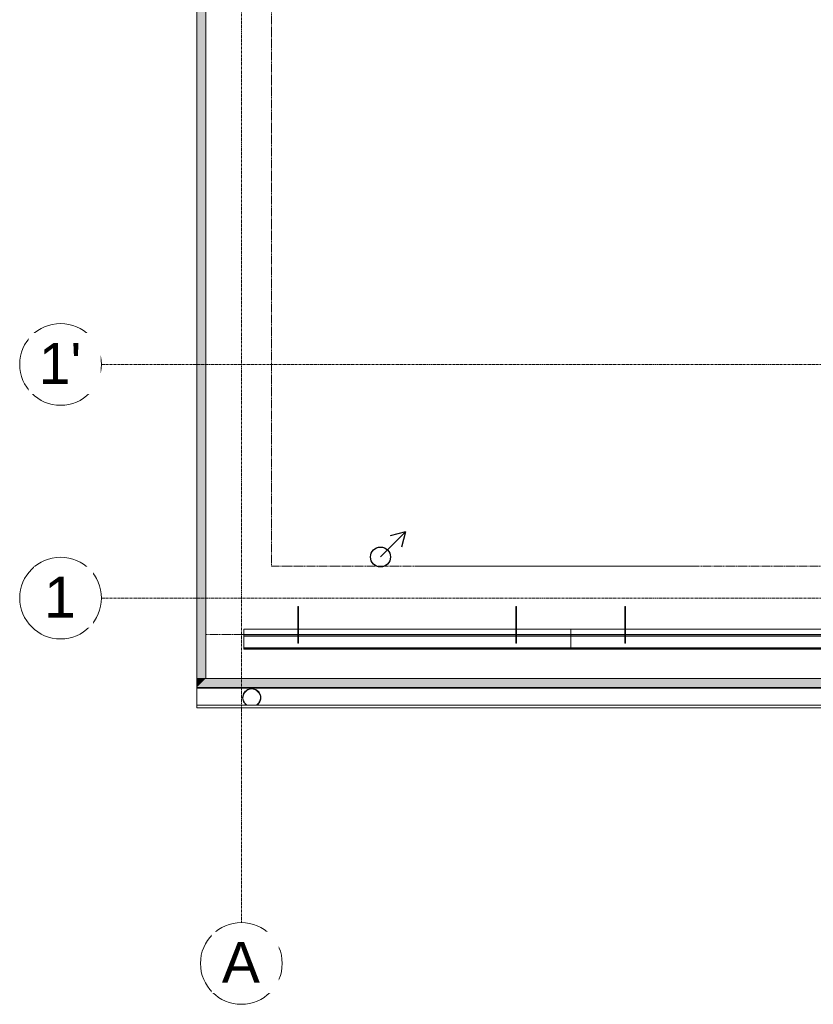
# Model space of a CAD drawing. Header units: millimetres. Extents: x -37728 to 44100, y 631619 to 691915.
# Tile 159 of 256: x -36213 to -31843, y 668037 to 673459. Entities that reach past the tile are written whole.
import ezdxf

# ---------------------------------------------------------------- set-up
doc = ezdxf.new("R2010")
doc.units = ezdxf.units.MM
doc.linetypes.add('Linia siatki', pattern=[2.2225, 1.27, -0.3175, 0.3175, -0.3175])
doc.linetypes.add('Ukryty', pattern=[0.714375, 0.47625, -0.238125])
doc.layers.add('_XREF', color=7, linetype='Continuous')
for name, color, linetype, lineweight in [('A-DETL-HDLN', 252, 'Ukryty', 5), ('A-DETL-MBND', 252, 'Continuous', 5), ('A-DETL-THIN', 252, 'Continuous', 5), ('A-ROOF', 252, 'Continuous', 5), ('A-ROOF-OTLN', 252, 'Continuous', 5), ('A-ROOF-PATT', 252, 'Continuous', 5), ('ins-kanaliza wentylacja', 2, 'Continuous', 30), ('S-GRID', 252, 'Continuous', 5), ('S-GRID-IDEN', 252, 'Continuous', 5)]:
    doc.layers.add(name, color=color, linetype=linetype, lineweight=lineweight)
doc.styles.add('Arial_2', font='arial.ttf', dxfattribs={"height": 22.5})

# ---------------------------------------------------------------- blocks, each defined once
blk = doc.blocks.new('Construction_Roof-Accessories_Lindab_KOTEGL - Construction_Roof-Accessories_Lindab_KOTEGL-9237833-Dach PB')
at = {"layer": 'A-DETL-MBND', "color": 252}
for p, q in [((63431.56, 65508.46), (63431.56, 65523.02)), ((63431.56, 65523.02), (63431.56, 65514.05)), ((63431.86, 65523.02), (63431.56, 65523.02)), ((63431.86, 65514.05), (63431.86, 65523.02)), ((63431.86, 65523.02), (63431.86, 65508.46)), ((63431.56, 65512.6), (63431.56, 65514.05)), ((63431.56, 65514.05), (63431.56, 65512)), ((63431.56, 65511.54), (63431.56, 65513.26)), ((63431.56, 65512.21), (63431.56, 65512.6)), ((63431.56, 65511.84), (63431.56, 65512.21)), ((63431.56, 65512), (63431.56, 65511.55)), ((63431.56, 65512), (63431.86, 65512)), ((63431.56, 65511.55), (63431.56, 65511.84)), ((63431.56, 65509.35), (63431.56, 65511.55)), ((63431.56, 65511.55), (63431.56, 65511.49)), ((63431.56, 65511.48), (63431.56, 65511.54)), ((63431.56, 65511.32), (63431.56, 65511.48)), ((63431.56, 65511.05), (63431.56, 65511.45)), ((63431.56, 65511.45), (63431.56, 65511.09)), ((63431.56, 65511.12), (63431.56, 65511.28)), ((63431.56, 65511.07), (63431.56, 65510.44)), ((63431.56, 65509.04), (63431.56, 65510.76)), ((63431.56, 65510.38), (63431.56, 65509.05)), ((63431.56, 65509.05), (63431.56, 65509.35)), ((63431.86, 65514.05), (63431.86, 65513.34)), ((63431.86, 65512), (63431.86, 65514.05)), ((63431.86, 65513.82), (63431.86, 65513.57)), ((63431.86, 65513.57), (63431.86, 65513.26)), ((63431.86, 65513.34), (63431.86, 65511.84)), ((63431.86, 65513.26), (63431.86, 65512.11)), ((63431.86, 65512.11), (63431.86, 65511.54)), ((63431.86, 65511.55), (63431.86, 65512)), ((63431.86, 65511.84), (63431.86, 65511.55)), ((63431.86, 65511.55), (63431.86, 65510.76)), ((63431.86, 65511.55), (63431.86, 65510.1)), ((63431.86, 65511.49), (63431.86, 65511.55)), ((63431.86, 65511.54), (63431.86, 65511.48)), ((63431.86, 65511.48), (63431.86, 65511.32)), ((63431.86, 65511.45), (63431.86, 65511.09)), ((63431.86, 65511.09), (63431.86, 65511.45)), ((63431.86, 65511.28), (63431.86, 65511.12)), ((63431.86, 65511.09), (63431.86, 65511.05)), ((63431.86, 65510.44), (63431.86, 65511.07)), ((63431.86, 65511.05), (63431.86, 65511.05)), ((63431.86, 65510.76), (63431.86, 65509.04)), ((63431.86, 65509.05), (63431.86, 65510.38)), ((63431.86, 65510.1), (63431.86, 65509.35)), ((63431.86, 65509.35), (63431.86, 65509.05)), ((63431.56, 65508.25), (63431.56, 65509.05)), ((63431.56, 65509.05), (63431.56, 65508.98)), ((63431.56, 65508.98), (63431.56, 65509.04)), ((63431.56, 65508.82), (63431.56, 65508.98)), ((63431.56, 65508.59), (63431.56, 65508.95)), ((63431.56, 65508.95), (63431.56, 65508.59)), ((63431.56, 65508.62), (63431.56, 65508.78)), ((63431.56, 65508.55), (63431.56, 65508.59)), ((63431.56, 65508.57), (63431.56, 65506.09)), ((63431.56, 65508.55), (63431.56, 65508.55)), ((63431.56, 65508.46), (63431.56, 65507.65)), ((63431.56, 65507.99), (63431.56, 65508.32)), ((63431.56, 65506.05), (63431.56, 65508.25)), ((63431.56, 65507.65), (63431.56, 65507.98)), ((63431.56, 65503.07), (63431.56, 65507.65)), ((63431.56, 65506.84), (63431.56, 65507.6)), ((63431.56, 65506.09), (63431.56, 65504.18)), ((63431.56, 65504.15), (63431.56, 65502.89)), ((63431.86, 65509.05), (63431.86, 65508.25)), ((63431.86, 65508.98), (63431.86, 65509.05)), ((63431.86, 65509.04), (63431.86, 65508.98)), ((63431.86, 65508.98), (63431.86, 65508.82)), ((63431.86, 65508.95), (63431.86, 65508.59)), ((63431.86, 65508.59), (63431.86, 65508.95)), ((63431.86, 65508.87), (63431.86, 65508.34)), ((63431.86, 65508.78), (63431.86, 65508.62)), ((63431.86, 65508.59), (63431.86, 65508.55)), ((63431.86, 65506.09), (63431.86, 65508.57)), ((63431.86, 65508.55), (63431.86, 65508.55)), ((63431.86, 65507.65), (63431.86, 65508.46)), ((63431.86, 65508.32), (63431.86, 65507.99)), ((63431.86, 65508.25), (63431.86, 65507.11)), ((63431.86, 65507.98), (63431.86, 65507.65)), ((63431.86, 65507.65), (63431.86, 65503.07)), ((63431.86, 65507.6), (63431.86, 65506.84)), ((63431.86, 65507.11), (63431.86, 65506.05)), ((63431.86, 65506.84), (63431.86, 65506.53)), ((63431.86, 65504.18), (63431.86, 65506.09)), ((63431.86, 65502.89), (63431.86, 65504.15)), ((63431.56, 65503.07), (63431.56, 65502.82)), ((63431.56, 65502.89), (63431.56, 65502.84)), ((63431.56, 65502.84), (63431.56, 65502.82)), ((63431.56, 65502.82), (63431.86, 65502.82)), ((63431.86, 65502.82), (63431.86, 65503.07)), ((63431.86, 65502.84), (63431.86, 65502.89)), ((63431.86, 65502.82), (63431.86, 65502.84))]:
    blk.add_line(p, q, dxfattribs=at)
blk = doc.blocks.new('Construction_Roof-Accessories_Lindab_KOTEGL - Construction_Roof-Accessories_Lindab_KOTEGL-V28-Dach PB')
at = {"layer": 'A-DETL-MBND', "color": 252}
for p, q in [((63551.56, 65508.46), (63551.56, 65523.02)), ((63551.56, 65523.02), (63551.56, 65514.05)), ((63551.86, 65523.02), (63551.56, 65523.02)), ((63551.86, 65514.05), (63551.86, 65523.02)), ((63551.86, 65523.02), (63551.86, 65508.46)), ((63551.56, 65513.26), (63551.56, 65514.05)), ((63551.56, 65514.05), (63551.56, 65512)), ((63551.56, 65511.84), (63551.56, 65513.87)), ((63551.56, 65512.11), (63551.56, 65513.26)), ((63551.56, 65511.54), (63551.56, 65512.11)), ((63551.56, 65512), (63551.56, 65511.55)), ((63551.56, 65512), (63551.86, 65512)), ((63551.56, 65511.55), (63551.56, 65511.84)), ((63551.56, 65510.1), (63551.56, 65511.55)), ((63551.56, 65510.76), (63551.56, 65511.55)), ((63551.56, 65511.55), (63551.56, 65511.49)), ((63551.56, 65511.48), (63551.56, 65511.54)), ((63551.56, 65511.32), (63551.56, 65511.48)), ((63551.56, 65511.05), (63551.56, 65511.45)), ((63551.56, 65511.45), (63551.56, 65511.09)), ((63551.56, 65511.12), (63551.56, 65511.28)), ((63551.56, 65511.07), (63551.56, 65510.44)), ((63551.56, 65509.04), (63551.56, 65510.76)), ((63551.56, 65510.39), (63551.56, 65509.05)), ((63551.56, 65509.71), (63551.56, 65510.1)), ((63551.56, 65509.35), (63551.56, 65509.71)), ((63551.56, 65509.05), (63551.56, 65509.35)), ((63551.86, 65514.05), (63551.86, 65511.84)), ((63551.86, 65512), (63551.86, 65514.05)), ((63551.86, 65513.26), (63551.86, 65511.54)), ((63551.86, 65511.55), (63551.86, 65512)), ((63551.86, 65511.84), (63551.86, 65511.55)), ((63551.86, 65511.55), (63551.86, 65509.35)), ((63551.86, 65511.49), (63551.86, 65511.55)), ((63551.86, 65511.54), (63551.86, 65511.48)), ((63551.86, 65511.48), (63551.86, 65511.32)), ((63551.86, 65511.45), (63551.86, 65511.09)), ((63551.86, 65511.09), (63551.86, 65511.45)), ((63551.86, 65511.28), (63551.86, 65511.12)), ((63551.86, 65511.09), (63551.86, 65511.05)), ((63551.86, 65510.44), (63551.86, 65511.07)), ((63551.86, 65511.05), (63551.86, 65511.05)), ((63551.86, 65510.76), (63551.86, 65509.04)), ((63551.86, 65509.05), (63551.86, 65510.39)), ((63551.86, 65509.35), (63551.86, 65509.05)), ((63551.56, 65508.34), (63551.56, 65509.05)), ((63551.56, 65509.05), (63551.56, 65508.98)), ((63551.56, 65508.98), (63551.56, 65509.04)), ((63551.56, 65508.82), (63551.56, 65508.98)), ((63551.56, 65508.59), (63551.56, 65508.95)), ((63551.56, 65508.95), (63551.56, 65508.59)), ((63551.56, 65508.25), (63551.56, 65508.82)), ((63551.56, 65508.62), (63551.56, 65508.78)), ((63551.56, 65508.55), (63551.56, 65508.59)), ((63551.56, 65508.57), (63551.56, 65506.09)), ((63551.56, 65508.55), (63551.56, 65508.55)), ((63551.56, 65508.46), (63551.56, 65507.65)), ((63551.56, 65507.99), (63551.56, 65508.32)), ((63551.56, 65507.89), (63551.56, 65508.25)), ((63551.56, 65507.65), (63551.56, 65507.98)), ((63551.56, 65506.05), (63551.56, 65507.89)), ((63551.56, 65503.07), (63551.56, 65507.65)), ((63551.56, 65506.84), (63551.56, 65507.6)), ((63551.56, 65506.11), (63551.56, 65506.84)), ((63551.56, 65506.09), (63551.56, 65504.19)), ((63551.56, 65504.15), (63551.56, 65502.89)), ((63551.86, 65509.05), (63551.86, 65508.34)), ((63551.86, 65508.98), (63551.86, 65509.05)), ((63551.86, 65509.04), (63551.86, 65508.98)), ((63551.86, 65508.98), (63551.86, 65508.82)), ((63551.86, 65508.98), (63551.86, 65508.25)), ((63551.86, 65508.95), (63551.86, 65508.59)), ((63551.86, 65508.59), (63551.86, 65508.95)), ((63551.86, 65508.78), (63551.86, 65508.62)), ((63551.86, 65508.59), (63551.86, 65508.55)), ((63551.86, 65506.09), (63551.86, 65508.57)), ((63551.86, 65508.55), (63551.86, 65508.55)), ((63551.86, 65507.65), (63551.86, 65508.46)), ((63551.86, 65508.32), (63551.86, 65507.99)), ((63551.86, 65508.25), (63551.86, 65506.05)), ((63551.86, 65507.98), (63551.86, 65507.65)), ((63551.86, 65507.65), (63551.86, 65503.07)), ((63551.86, 65507.6), (63551.86, 65507.21)), ((63551.86, 65507.21), (63551.86, 65506.84)), ((63551.86, 65506.84), (63551.86, 65506.53)), ((63551.86, 65506.53), (63551.86, 65506.28)), ((63551.86, 65504.19), (63551.86, 65506.09)), ((63551.86, 65502.89), (63551.86, 65504.15)), ((63551.56, 65503.07), (63551.56, 65502.82)), ((63551.56, 65502.89), (63551.56, 65502.84)), ((63551.56, 65502.84), (63551.56, 65502.82)), ((63551.56, 65502.82), (63551.86, 65502.82)), ((63551.86, 65502.82), (63551.86, 65503.07)), ((63551.86, 65502.84), (63551.86, 65502.89)), ((63551.86, 65502.82), (63551.86, 65502.84))]:
    blk.add_line(p, q, dxfattribs=at)
blk = doc.blocks.new('Construction_Roof-Accessories_Lindab_SNO_KOTEGL - Construction_Roof-Accessories_Lindab_SNO-9237834-Dach PB')
at = {"layer": 'A-DETL-MBND', "color": 252}
for p, q in [((63431.56, 65510.41), (63401.86, 65510.41)), ((63401.86, 65510.41), (63401.86, 65510.31)), ((63401.86, 65510.41), (63401.86, 65510.38)), ((63401.86, 65504.19), (63401.86, 65510.38)), ((63401.86, 65510.25), (63401.86, 65510.3)), ((63401.86, 65510.28), (63401.86, 65510.3)), ((63401.86, 65510.28), (63401.86, 65504.19)), ((63401.86, 65510.25), (63401.86, 65506.85)), ((63401.86, 65506.78), (63401.86, 65510.25)), ((63431.86, 65510.41), (63431.58, 65510.41)), ((63551.56, 65510.41), (63431.86, 65510.41)), ((63551.86, 65510.41), (63551.58, 65510.41)), ((63581.86, 65510.41), (63551.86, 65510.41)), ((63581.86, 65510.31), (63581.86, 65510.41)), ((63581.86, 65510.38), (63581.86, 65510.41)), ((63581.86, 65510.38), (63581.86, 65504.19)), ((63581.86, 65510.3), (63581.86, 65510.28)), ((63581.86, 65510.3), (63581.86, 65510.25)), ((63581.86, 65504.19), (63581.86, 65510.28)), ((63581.86, 65510.25), (63581.86, 65506.78)), ((63581.86, 65506.85), (63581.86, 65510.25)), ((63401.86, 65506.93), (63401.86, 65507.58)), ((63401.86, 65507.58), (63401.86, 65507.54)), ((63401.86, 65507.58), (63431.56, 65507.58)), ((63401.86, 65507.54), (63401.86, 65506.93)), ((63401.86, 65507.54), (63431.56, 65507.54)), ((63401.86, 65506.72), (63401.86, 65506.93)), ((63401.86, 65506.72), (63401.86, 65506.85)), ((63401.86, 65506.85), (63431.56, 65506.85)), ((63401.86, 65506.78), (63401.86, 65506.6)), ((63401.86, 65506.78), (63431.56, 65506.78)), ((63401.86, 65506.66), (63401.86, 65506.6)), ((63401.86, 65506.6), (63431.56, 65506.6)), ((63401.86, 65504.19), (63401.86, 65503.86)), ((63401.86, 65503.93), (63401.86, 65504.08)), ((63401.86, 65503.92), (63401.86, 65500.14)), ((63401.86, 65500.09), (63401.86, 65503.86)), ((63431.56, 65507.58), (63431.86, 65507.58)), ((63431.56, 65506.85), (63431.86, 65506.85)), ((63431.56, 65506.6), (63431.86, 65506.6)), ((63431.58, 65506.78), (63431.86, 65506.78)), ((63431.59, 65507.54), (63431.86, 65507.54)), ((63431.86, 65507.58), (63551.56, 65507.58)), ((63431.86, 65507.54), (63551.56, 65507.54)), ((63431.86, 65506.85), (63551.56, 65506.85)), ((63431.86, 65506.78), (63551.56, 65506.78)), ((63431.86, 65506.6), (63551.56, 65506.6)), ((63551.56, 65507.58), (63551.86, 65507.58)), ((63551.56, 65506.85), (63551.86, 65506.85)), ((63551.56, 65506.6), (63551.86, 65506.6)), ((63551.58, 65506.78), (63551.86, 65506.78)), ((63551.59, 65507.54), (63551.86, 65507.54)), ((63551.86, 65507.58), (63581.86, 65507.58)), ((63551.86, 65507.54), (63581.86, 65507.54)), ((63551.86, 65506.85), (63581.86, 65506.85)), ((63551.86, 65506.78), (63581.86, 65506.78)), ((63551.86, 65506.6), (63581.86, 65506.6)), ((63581.86, 65507.54), (63581.86, 65507.58)), ((63581.86, 65507.58), (63581.86, 65506.93)), ((63581.86, 65506.93), (63581.86, 65507.54)), ((63581.86, 65506.93), (63581.86, 65506.72)), ((63581.86, 65506.85), (63581.86, 65506.73)), ((63581.86, 65506.6), (63581.86, 65506.78)), ((63581.86, 65506.73), (63581.86, 65506.72)), ((63581.86, 65506.6), (63581.86, 65506.66)), ((63581.86, 65503.86), (63581.86, 65504.19)), ((63581.86, 65504.08), (63581.86, 65503.93)), ((63581.86, 65500.14), (63581.86, 65503.92)), ((63581.86, 65503.86), (63581.86, 65500.09)), ((63401.86, 65500.14), (63581.86, 65500.14)), ((63401.86, 65499.87), (63401.86, 65500.09)), ((63401.86, 65500.09), (63581.86, 65500.09)), ((63401.86, 65500.02), (63401.86, 65499.94)), ((63401.86, 65499.94), (63401.86, 65499.87)), ((63401.86, 65499.7), (63401.86, 65499.81)), ((63401.86, 65499.81), (63401.86, 65499.7)), ((63401.86, 65499.81), (63581.86, 65499.81)), ((63401.86, 65499.66), (63401.86, 65499.8)), ((63401.86, 65499.55), (63401.86, 65499.7)), ((63401.86, 65499.7), (63581.86, 65499.7)), ((63401.86, 65499.66), (63401.86, 65499.6)), ((63401.86, 65499.6), (63401.86, 65499.54)), ((63401.86, 65499.55), (63401.86, 65499.54)), ((63401.86, 65499.54), (63581.86, 65499.54)), ((63581.86, 65500.09), (63581.86, 65499.87)), ((63581.86, 65499.94), (63581.86, 65500.02)), ((63581.86, 65499.87), (63581.86, 65499.94)), ((63581.86, 65499.7), (63581.86, 65499.81)), ((63581.86, 65499.81), (63581.86, 65499.7)), ((63581.86, 65499.8), (63581.86, 65499.66)), ((63581.86, 65499.7), (63581.86, 65499.55)), ((63581.86, 65499.54), (63581.86, 65499.66)), ((63581.86, 65499.54), (63581.86, 65499.55))]:
    blk.add_line(p, q, dxfattribs=at)
blk = doc.blocks.new('Construction_Roof-Accessories_Lindab_KOTEGL - Construction_Roof-Accessories_Lindab_KOTEGL-V32-Dach PB')
at = {"layer": 'A-DETL-MBND', "color": 252}
for p, q in [((63611.56, 65508.46), (63611.56, 65523.02)), ((63611.56, 65523.02), (63611.56, 65514.05)), ((63611.86, 65523.02), (63611.56, 65523.02)), ((63611.86, 65514.05), (63611.86, 65523.02)), ((63611.86, 65523.02), (63611.86, 65508.46)), ((63611.56, 65511.84), (63611.56, 65514.05)), ((63611.56, 65514.05), (63611.56, 65512)), ((63611.56, 65511.54), (63611.56, 65513.26)), ((63611.56, 65512), (63611.56, 65511.55)), ((63611.56, 65512), (63611.86, 65512)), ((63611.56, 65511.55), (63611.56, 65511.84)), ((63611.56, 65509.35), (63611.56, 65511.55)), ((63611.56, 65511.55), (63611.56, 65511.49)), ((63611.56, 65511.48), (63611.56, 65511.54)), ((63611.56, 65511.32), (63611.56, 65511.48)), ((63611.56, 65511.05), (63611.56, 65511.45)), ((63611.56, 65511.45), (63611.56, 65511.09)), ((63611.56, 65511.12), (63611.56, 65511.28)), ((63611.56, 65511.07), (63611.56, 65510.44)), ((63611.56, 65509.04), (63611.56, 65510.76)), ((63611.56, 65510.38), (63611.56, 65509.05)), ((63611.56, 65509.05), (63611.56, 65509.35)), ((63611.86, 65514.05), (63611.86, 65511.84)), ((63611.86, 65512), (63611.86, 65514.05)), ((63611.86, 65513.26), (63611.86, 65511.54)), ((63611.86, 65511.55), (63611.86, 65512)), ((63611.86, 65511.84), (63611.86, 65511.55)), ((63611.86, 65511.55), (63611.86, 65509.35)), ((63611.86, 65511.49), (63611.86, 65511.55)), ((63611.86, 65511.54), (63611.86, 65511.48)), ((63611.86, 65511.48), (63611.86, 65511.32)), ((63611.86, 65511.45), (63611.86, 65511.09)), ((63611.86, 65511.09), (63611.86, 65511.45)), ((63611.86, 65511.28), (63611.86, 65511.12)), ((63611.86, 65511.09), (63611.86, 65511.05)), ((63611.86, 65510.44), (63611.86, 65511.07)), ((63611.86, 65511.05), (63611.86, 65511.05)), ((63611.86, 65510.76), (63611.86, 65509.04)), ((63611.86, 65509.05), (63611.86, 65510.38)), ((63611.86, 65509.35), (63611.86, 65509.05)), ((63611.56, 65508.25), (63611.56, 65509.05)), ((63611.56, 65509.05), (63611.56, 65508.98)), ((63611.56, 65508.98), (63611.56, 65509.04)), ((63611.56, 65508.82), (63611.56, 65508.98)), ((63611.56, 65508.59), (63611.56, 65508.95)), ((63611.56, 65508.95), (63611.56, 65508.59)), ((63611.56, 65508.62), (63611.56, 65508.78)), ((63611.56, 65508.55), (63611.56, 65508.59)), ((63611.56, 65508.57), (63611.56, 65506.09)), ((63611.56, 65508.55), (63611.56, 65508.55)), ((63611.56, 65508.46), (63611.56, 65507.65)), ((63611.56, 65507.99), (63611.56, 65508.32)), ((63611.56, 65506.05), (63611.56, 65508.25)), ((63611.56, 65507.65), (63611.56, 65507.98)), ((63611.56, 65503.07), (63611.56, 65507.65)), ((63611.56, 65506.84), (63611.56, 65507.6)), ((63611.56, 65506.09), (63611.56, 65504.18)), ((63611.56, 65504.15), (63611.56, 65502.89)), ((63611.86, 65509.05), (63611.86, 65508.25)), ((63611.86, 65508.98), (63611.86, 65509.05)), ((63611.86, 65509.04), (63611.86, 65508.98)), ((63611.86, 65508.98), (63611.86, 65508.82)), ((63611.86, 65508.95), (63611.86, 65508.73)), ((63611.86, 65508.59), (63611.86, 65508.95)), ((63611.86, 65508.78), (63611.86, 65508.62)), ((63611.86, 65508.73), (63611.86, 65508.59)), ((63611.86, 65508.59), (63611.86, 65508.55)), ((63611.86, 65506.09), (63611.86, 65508.57)), ((63611.86, 65508.55), (63611.86, 65508.55)), ((63611.86, 65507.65), (63611.86, 65508.46)), ((63611.86, 65508.32), (63611.86, 65507.99)), ((63611.86, 65508.25), (63611.86, 65506.05)), ((63611.86, 65507.98), (63611.86, 65507.65)), ((63611.86, 65507.65), (63611.86, 65503.07)), ((63611.86, 65507.6), (63611.86, 65506.84)), ((63611.86, 65504.18), (63611.86, 65506.09)), ((63611.86, 65502.89), (63611.86, 65504.15)), ((63611.56, 65503.07), (63611.56, 65502.82)), ((63611.56, 65502.89), (63611.56, 65502.84)), ((63611.56, 65502.84), (63611.56, 65502.82)), ((63611.56, 65502.82), (63611.86, 65502.82)), ((63611.86, 65502.82), (63611.86, 65503.07)), ((63611.86, 65502.84), (63611.86, 65502.89)), ((63611.86, 65502.82), (63611.86, 65502.84))]:
    blk.add_line(p, q, dxfattribs=at)
blk = doc.blocks.new('Construction_Roof-Accessories_Lindab_SNO_KOTEGL - Construction_Roof-Accessories_Lindab_SNO-V34-Dach PB')
at = {"layer": 'A-DETL-MBND', "color": 252}
for p, q in [((63611.56, 65510.41), (63581.86, 65510.41)), ((63581.86, 65510.41), (63581.86, 65510.31)), ((63581.86, 65510.41), (63581.86, 65510.38)), ((63581.86, 65504.19), (63581.86, 65510.38)), ((63581.86, 65510.25), (63581.86, 65510.3)), ((63581.86, 65510.28), (63581.86, 65510.3)), ((63581.86, 65510.28), (63581.86, 65504.19)), ((63581.86, 65510.25), (63581.86, 65506.85)), ((63581.86, 65506.78), (63581.86, 65510.25)), ((63611.86, 65510.41), (63611.58, 65510.41)), ((63731.56, 65510.41), (63611.86, 65510.41)), ((63731.86, 65510.41), (63731.58, 65510.41)), ((63761.86, 65510.41), (63731.9, 65510.41)), ((63761.86, 65510.31), (63761.86, 65510.41)), ((63761.86, 65510.38), (63761.86, 65510.41)), ((63761.86, 65510.38), (63761.86, 65504.19)), ((63761.86, 65510.3), (63761.86, 65510.28)), ((63761.86, 65510.3), (63761.86, 65510.27)), ((63761.86, 65504.19), (63761.86, 65510.28)), ((63761.86, 65510.27), (63761.86, 65510.25)), ((63761.86, 65510.25), (63761.86, 65506.78)), ((63761.86, 65506.85), (63761.86, 65510.25)), ((63581.86, 65506.93), (63581.86, 65507.58)), ((63581.86, 65507.58), (63581.86, 65507.54)), ((63581.86, 65507.58), (63611.56, 65507.58)), ((63581.86, 65507.54), (63581.86, 65506.93)), ((63581.86, 65507.54), (63611.56, 65507.54)), ((63581.86, 65506.86), (63581.86, 65506.93)), ((63581.86, 65506.73), (63581.86, 65506.86)), ((63581.86, 65506.79), (63581.86, 65506.85)), ((63581.86, 65506.85), (63611.56, 65506.85)), ((63581.86, 65506.73), (63581.86, 65506.79)), ((63581.86, 65506.78), (63581.86, 65506.6)), ((63581.86, 65506.78), (63611.56, 65506.78)), ((63581.86, 65506.72), (63581.86, 65506.73)), ((63581.86, 65506.72), (63581.86, 65506.73)), ((63581.86, 65506.66), (63581.86, 65506.62)), ((63581.86, 65506.62), (63581.86, 65506.6)), ((63581.86, 65506.6), (63611.56, 65506.6)), ((63581.86, 65504.19), (63581.86, 65503.86)), ((63581.86, 65503.93), (63581.86, 65504.08)), ((63581.86, 65503.92), (63581.86, 65500.14)), ((63581.86, 65500.09), (63581.86, 65503.86)), ((63611.56, 65507.58), (63611.86, 65507.58)), ((63611.56, 65506.85), (63611.86, 65506.85)), ((63611.56, 65506.6), (63611.86, 65506.6)), ((63611.58, 65506.78), (63611.86, 65506.78)), ((63611.59, 65507.54), (63611.86, 65507.54)), ((63611.86, 65507.58), (63731.56, 65507.58)), ((63611.86, 65507.54), (63731.56, 65507.54)), ((63611.86, 65506.85), (63731.56, 65506.85)), ((63611.86, 65506.78), (63731.56, 65506.78)), ((63611.86, 65506.6), (63731.56, 65506.6)), ((63731.56, 65507.58), (63731.86, 65507.58)), ((63731.56, 65506.85), (63731.86, 65506.85)), ((63731.56, 65506.6), (63731.86, 65506.6)), ((63731.58, 65506.78), (63731.86, 65506.78)), ((63731.59, 65507.54), (63731.86, 65507.54)), ((63731.9, 65507.58), (63761.86, 65507.58)), ((63731.9, 65507.54), (63761.86, 65507.54)), ((63731.9, 65506.85), (63761.86, 65506.85)), ((63731.9, 65506.78), (63761.86, 65506.78)), ((63731.9, 65506.6), (63761.86, 65506.6)), ((63761.86, 65507.54), (63761.86, 65507.58)), ((63761.86, 65507.58), (63761.86, 65506.93)), ((63761.86, 65506.93), (63761.86, 65507.54)), ((63761.86, 65506.93), (63761.86, 65506.72)), ((63761.86, 65506.85), (63761.86, 65506.72)), ((63761.86, 65506.61), (63761.86, 65506.78)), ((63761.86, 65506.62), (63761.86, 65506.66)), ((63761.86, 65506.6), (63761.86, 65506.62)), ((63761.86, 65506.6), (63761.86, 65506.61)), ((63761.86, 65506.6), (63761.86, 65506.6)), ((63761.86, 65503.86), (63761.86, 65504.19)), ((63761.86, 65504.08), (63761.86, 65503.93)), ((63761.86, 65500.14), (63761.86, 65503.92)), ((63761.86, 65503.86), (63761.86, 65500.09)), ((63581.86, 65500.14), (63761.86, 65500.14)), ((63581.86, 65499.87), (63581.86, 65500.09)), ((63581.86, 65500.09), (63761.86, 65500.09)), ((63581.86, 65500.02), (63581.86, 65499.94)), ((63581.86, 65499.94), (63581.86, 65499.87)), ((63581.86, 65499.7), (63581.86, 65499.81)), ((63581.86, 65499.81), (63581.86, 65499.7)), ((63581.86, 65499.81), (63761.86, 65499.81)), ((63581.86, 65499.74), (63581.86, 65499.8)), ((63581.86, 65499.67), (63581.86, 65499.74)), ((63581.86, 65499.55), (63581.86, 65499.7)), ((63581.86, 65499.7), (63761.86, 65499.7)), ((63581.86, 65499.66), (63581.86, 65499.67)), ((63581.86, 65499.66), (63581.86, 65499.67)), ((63581.86, 65499.66), (63581.86, 65499.54)), ((63581.86, 65499.55), (63581.86, 65499.54)), ((63581.86, 65499.54), (63761.86, 65499.54)), ((63761.86, 65500.09), (63761.86, 65499.87)), ((63761.86, 65499.94), (63761.86, 65500.02)), ((63761.86, 65499.87), (63761.86, 65499.94)), ((63761.86, 65499.7), (63761.86, 65499.81)), ((63761.86, 65499.81), (63761.86, 65499.7)), ((63761.86, 65499.8), (63761.86, 65499.66)), ((63761.86, 65499.7), (63761.86, 65499.55)), ((63761.86, 65499.54), (63761.86, 65499.66)), ((63761.86, 65499.54), (63761.86, 65499.55))]:
    blk.add_line(p, q, dxfattribs=at)
blk = doc.blocks.new('ARu Rura spustowa okrągła ___FK_04_0 - Na ziemię _φ10_-9230879-Dach PB')
at = {"layer": 'A-DETL-MBND', "color": 252}
for radius, start, end in [(5, 126.0375, 270), (4.8, 122.8831, 270), (5, 270, 53.9129), (4.8, 270, 57.1169)]:
    blk.add_arc((12.5, 53.7), radius, start, end, dxfattribs=at)
blk = doc.blocks.new('Siatka - M_Symbol siatki - okrąg mniejszy-7853319-Dach PB')
at = {"layer": 'S-GRID-IDEN', "color": 252}
blk.add_circle((0, 0), 0.45, dxfattribs=at)
blk = doc.blocks.new('A$C4e31ac75')
at = {"layer": 'A-ROOF-PATT'}
for points in [[(-1109.48, 1455.05), (-1104.48, 1455.05), (-1104.48, 1891.69), (-1109.48, 1891.69), (-1109.48, 1456.64)], [(-1109.48, 1450.05), (-1104.48, 1455.05), (-1109.48, 1455.05)]]:
    blk.add_hatch(color=256, dxfattribs=at).paths.add_polyline_path(points)
h = blk.add_hatch(color=256, dxfattribs=at)
h.paths.add_polyline_path([(24.55, 1450.05), (19.55, 1455.05), (-1104.48, 1455.05), (-1109.48, 1450.05), (-9.78, 1450.05), (-9.12, 1450.82), (-8.13, 1451.55), (-6.97, 1452.01), (-5.73, 1452.18), (-4.36, 1451.98), (-3.23, 1451.51), (-2.09, 1450.57), (-1.68, 1450.05), (20.04, 1450.05)])
h.paths.add_polyline_path([(-2.19, 1450.05), (-1.93, 1450.05), (-2.34, 1450.57), (-3.33, 1451.33), (-4.49, 1451.81), (-5.73, 1451.98), (-7.02, 1451.79), (-8.23, 1451.26), (-9.12, 1450.57), (-9.53, 1450.05), (-2.34, 1450.05)])
at = {"layer": 'A-DETL-HDLN'}
for p, q in [((-1104.43, 1479.25), (-1104.43, 2303.25)), ((-1068.21, 1516.77), (-1068.21, 2266.77)), ((-759.84, 1516.77), (-1068.21, 1516.77)), ((-722.34, 1479.25), (-1104.43, 1479.25))]:
    blk.add_line(p, q, dxfattribs=at)
at = {"layer": 'A-DETL-MBND'}
for p, q in [((-1109.48, 1450.05), (-1109.48, 1438.85)), ((-9.95, 1449.81), (-1109.48, 1449.81)), ((-10.09, 1449.61), (-1109.48, 1449.61)), ((24.55, 1440.24), (-1109.48, 1440.24)), ((-1109.48, 1438.85), (24.55, 1438.85))]:
    blk.add_line(p, q, dxfattribs=at)
at = {"layer": 'A-DETL-THIN'}
blk.add_line((-835.59, 1516.79), (-987.59, 1516.79), dxfattribs=at)
at = {"layer": 'A-ROOF'}
blk.add_line((-1104.48, 1455.05), (-1104.48, 2328.34), dxfattribs=at)
at = {"layer": 'A-ROOF-OTLN'}
for p, q in [((-1109.48, 1450.05), (-1109.48, 2333.34)), ((-1109.48, 1455.05), (24.55, 1455.05)), ((-9.78, 1450.05), (-1109.48, 1450.05))]:
    blk.add_line(p, q, dxfattribs=at)
at = {"layer": 'S-GRID', "linetype": 'Linia siatki'}
for p, q in [((-1084.9, 2434.18), (-1084.9, 1320.54)), ((-1161.95, 1627.91), (156.7, 1627.91)), ((-1161.95, 1499.24), (156.7, 1499.24))]:
    blk.add_line(p, q, dxfattribs=at)
at = {"layer": 'A-DETL-MBND'}
for name in ['Construction_Roof-Accessories_Lindab_KOTEGL - Construction_Roof-Accessories_Lindab_KOTEGL-9237833-Dach PB', 'Construction_Roof-Accessories_Lindab_KOTEGL - Construction_Roof-Accessories_Lindab_KOTEGL-V28-Dach PB', 'Construction_Roof-Accessories_Lindab_KOTEGL - Construction_Roof-Accessories_Lindab_KOTEGL-V32-Dach PB', 'Construction_Roof-Accessories_Lindab_SNO_KOTEGL - Construction_Roof-Accessories_Lindab_SNO-9237834-Dach PB', 'Construction_Roof-Accessories_Lindab_SNO_KOTEGL - Construction_Roof-Accessories_Lindab_SNO-V34-Dach PB']:
    blk.add_blockref(name, (-64485.3, -64028.37), dxfattribs=at)
at = {"layer": 'A-DETL-MBND', "rotation": 180}
blk.add_blockref('ARu Rura spustowa okrągła ___FK_04_0 - Na ziemię _φ10_-9230879-Dach PB', (-1066.69, 1498.09), dxfattribs=at)
at = {"layer": 'S-GRID-IDEN', "xscale": 49.99999999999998, "yscale": 49.99999999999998, "zscale": 49.99999999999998}
for p, rotation in [((-1184.45, 1627.91), 269.9999999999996), ((-1184.45, 1499.24), 269.9999999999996), ((-1084.9, 1298.04), 180)]:
    blk.add_blockref('Siatka - M_Symbol siatki - okrąg mniejszy-7853319-Dach PB', p, dxfattribs=dict(at, rotation=rotation))
at = {"layer": 'S-GRID-IDEN', "char_height": 22.5, "attachment_point": 1, "style": 'Arial_2', "bg_fill": 3, "box_fill_scale": 1.25, "bg_fill_color": 256, "bg_fill_true_color": 13158600, "bg_fill_transparency": 0}
for s, insert, width in [("1'", (-1196.48, 1639.68), 28.4599), ('\\fArial|b0|i0|c238|p34|;1', (-1193.51, 1511), 21.2447), ('\\fArial|b0|i0|c238|p34|;A', (-1095.64, 1309.93), 25.654)]:
    blk.add_mtext(s, dxfattribs=dict(at, insert=insert, width=width))

msp = doc.modelspace()

# ---------------------------------------------------------------- block references
at = {"layer": '_XREF', "xscale": 10, "yscale": 10, "zscale": 10}
msp.add_blockref('A$C4e31ac75', (-24143.6, 655281.1), dxfattribs=at)

# ---------------------------------------------------------------- next in the draw order: linework, layer by layer
at = {"layer": 'ins-kanaliza wentylacja'}
for p, q in [((-34226.4, 670499.8), (-34088.5, 670637.7)), ((-34088.5, 670637.7), (-34172.7, 670615.8)), ((-34088.5, 670637.7), (-34110.3, 670553.5))]:
    msp.add_line(p, q, dxfattribs=at)
msp.add_circle((-34226.4, 670499.8), 55, dxfattribs=at)

doc.saveas('drawing.dxf')
